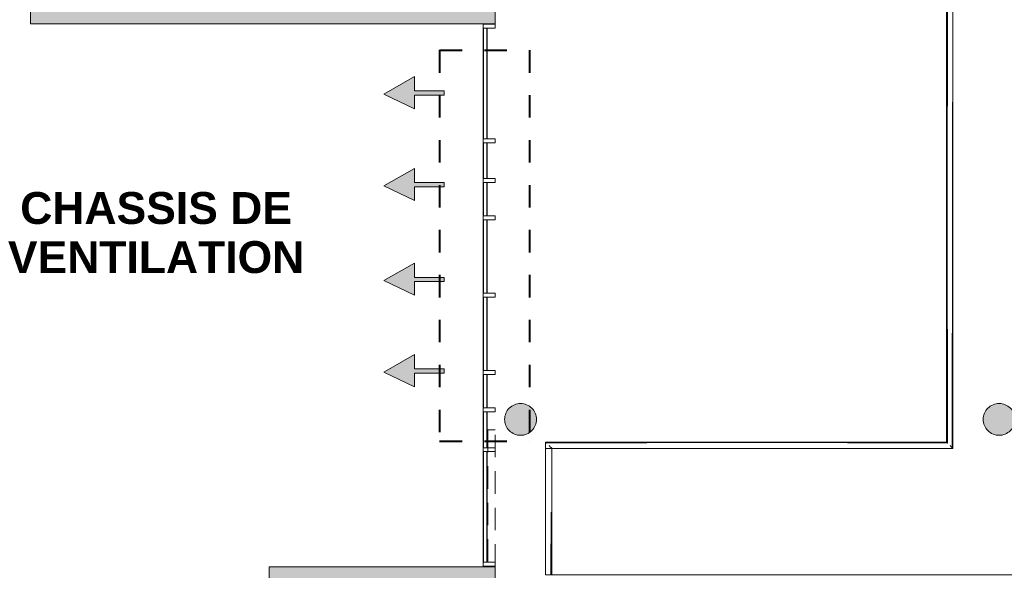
# Model space of a CAD drawing. Header units: millimetres. Extents: x -22000 to 226618, y -100134 to 72379.
# Tile 6 of 44: x -135 to 12240, y -21145 to -14230. Entities that reach past the tile are written whole.
import ezdxf

# ---------------------------------------------------------------- set-up
doc = ezdxf.new("R2010")
doc.units = ezdxf.units.MM
doc.header["$MEASUREMENT"] = 0
doc.linetypes.add('Tirets', pattern=[458.610928, 282.222247, -176.388681])
doc.linetypes.add('Traits', pattern=[564.444447, 282.222223, -282.222223])
for name, color, linetype in [('06-03 Texte 1000ème 500ème.Texte', 7, 'Continuous'), ('08-01 contour hachures', 7, 'Continuous'), ('A-AREA-____-OTLN.Modèle IFC', 7, 'Continuous'), ('A-FLOR-HRAL-OTLN.Modèle IFC', 7, 'Continuous'), ('A-GLAZ-CURT-OTLN.Modèle IFC', 7, 'Continuous'), ('A-GLAZ-CWMG-OTLN.Modèle IFC', 7, 'Continuous'), ('A-WALL-____-OTLN.Modèle IFC', 7, 'Continuous'), ('S-COLS-____-OTLN.Modèle IFC', 7, 'Continuous')]:
    doc.layers.add(name, color=color, linetype=linetype)
doc.styles.add('STYLE_GENERE_3', font='txt')

# ---------------------------------------------------------------- blocks, each defined once
blk = doc.blocks.new('Mur_6_1', base_point=(0, -14140))
at = {"layer": 'A-WALL-____-OTLN.Modèle IFC', "linetype": 'Continuous', "lineweight": 0, "true_color": 0xffffff}
blk.add_hatch(color=7, dxfattribs=at).paths.add_polyline_path([(0, -14280), (5840, -14280), (5840, -14000), (0, -14000)])
at = {"layer": 'A-WALL-____-OTLN.Modèle IFC', "color": 7, "linetype": 'Continuous', "lineweight": 20, "flags": 128}
for points in [[(0, -14000), (0, -14280)], [(5840, -14000), (280, -14000)], [(5840, -14280), (5840, -14000)], [(0, -14280), (5840, -14280)]]:
    blk.add_lwpolyline(points, dxfattribs=at)
blk = doc.blocks.new('Mur_7_1', base_point=(5840, -21240))
at = {"layer": 'A-WALL-____-OTLN.Modèle IFC', "linetype": 'Continuous', "lineweight": 0, "true_color": 0xffffff}
for points in [[(3280, -21380), (3000, -21100), (3000, -21380)], [(3280, -21100), (3000, -21100), (3280, -21380)], [(3280, -21380), (5840, -21380), (5840, -21100), (3280, -21100)]]:
    blk.add_hatch(color=7, dxfattribs=at).paths.add_polyline_path(points)
at = {"layer": 'A-WALL-____-OTLN.Modèle IFC', "color": 7, "linetype": 'Continuous', "lineweight": 20, "flags": 128}
for points in [[(3000, -21100), (3000, -21380)], [(5840, -21100), (3000, -21100)], [(5840, -21100), (5840, -21380)], [(3280, -21380), (5840, -21380)]]:
    blk.add_lwpolyline(points, dxfattribs=at)
blk = doc.blocks.new('Mur_98_1', base_point=(5795, -19380))
at = {"layer": 'A-WALL-____-OTLN.Modèle IFC', "color": 7, "linetype": 'Tirets', "lineweight": 9, "flags": 128}
for points in [[(5750, -19380), (5750, -21100)], [(5840, -19380), (5750, -19380)], [(5840, -21100), (5840, -19380)], [(5750, -21100), (5840, -21100)]]:
    blk.add_lwpolyline(points, dxfattribs=at)
blk = doc.blocks.new('Poteau_1_1', base_point=(6160, -19250))
at = {"layer": 'S-COLS-____-OTLN.Modèle IFC', "linetype": 'Continuous', "lineweight": 0, "true_color": 0xffffff}
blk.add_hatch(color=7, dxfattribs=at).paths.add_polyline_path([(5960, -19250, 0.414214), (6160, -19450, 0.414214), (6360, -19250, 0.414214), (6160, -19050, 0.414214)])
at = {"layer": 'S-COLS-____-OTLN.Modèle IFC', "color": 7, "linetype": 'Continuous', "lineweight": 5, "flags": 128}
blk.add_lwpolyline([(5960, -19250, 0.414214), (6160, -19450, 0.414214), (6360, -19250, 0.414214), (6160, -19050, 0.414214)], format="xyb", close=True, dxfattribs=at)
blk = doc.blocks.new('Poteau_2_1', base_point=(12175, -19250))
at = {"layer": 'S-COLS-____-OTLN.Modèle IFC', "linetype": 'Continuous', "lineweight": 0, "true_color": 0xffffff}
blk.add_hatch(color=7, dxfattribs=at).paths.add_polyline_path([(11975, -19250, 0.414214), (12175, -19450, 0.414214), (12375, -19250, 0.414214), (12175, -19050, 0.414214)])
at = {"layer": 'S-COLS-____-OTLN.Modèle IFC', "color": 7, "linetype": 'Continuous', "lineweight": 5, "flags": 128}
blk.add_lwpolyline([(11975, -19250, 0.414214), (12175, -19450, 0.414214), (12375, -19250, 0.414214), (12175, -19050, 0.414214)], format="xyb", close=True, dxfattribs=at)
blk = doc.blocks.new('IFC Extruded[288]_1', base_point=(5690, -14283))
at = {"layer": 'A-GLAZ-CURT-OTLN.Modèle IFC', "color": 7, "linetype": 'Continuous', "lineweight": 18}
for p, q in [((5735, -14280), (5695, -14280)), ((5695, -14280), (5695, -14285)), ((5695, -14285), (5735, -14285)), ((5735, -14285), (5735, -14280))]:
    blk.add_line(p, q, dxfattribs=at)
blk = doc.blocks.new('IFC Extruded[289]_1', base_point=(5690, -15030))
at = {"layer": 'A-GLAZ-CURT-OTLN.Modèle IFC', "color": 7, "linetype": 'Continuous', "lineweight": 18}
for p, q in [((5735, -14335), (5695, -14335)), ((5695, -14335), (5695, -15725)), ((5735, -15725), (5735, -14335)), ((5695, -15725), (5735, -15725))]:
    blk.add_line(p, q, dxfattribs=at)
blk = doc.blocks.new('IFC Extruded[290]_1', base_point=(5690, -16000))
at = {"layer": 'A-GLAZ-CURT-OTLN.Modèle IFC', "color": 7, "linetype": 'Continuous', "lineweight": 18}
for p, q in [((5735, -15775), (5695, -15775)), ((5695, -15775), (5695, -16225)), ((5735, -16225), (5735, -15775)), ((5695, -16225), (5735, -16225))]:
    blk.add_line(p, q, dxfattribs=at)
blk = doc.blocks.new('IFC Extruded[291]_1', base_point=(5690, -16485))
at = {"layer": 'A-GLAZ-CURT-OTLN.Modèle IFC', "color": 7, "linetype": 'Continuous', "lineweight": 18}
for p, q in [((5735, -16275), (5695, -16275)), ((5695, -16275), (5695, -16695)), ((5735, -16695), (5735, -16275)), ((5695, -16695), (5735, -16695))]:
    blk.add_line(p, q, dxfattribs=at)
blk = doc.blocks.new('IFC Extruded[292]_1', base_point=(5690, -17205))
at = {"layer": 'A-GLAZ-CURT-OTLN.Modèle IFC', "color": 7, "linetype": 'Continuous', "lineweight": 18}
for p, q in [((5735, -16745), (5695, -16745)), ((5695, -16745), (5695, -17665)), ((5735, -17665), (5735, -16745)), ((5695, -17665), (5735, -17665))]:
    blk.add_line(p, q, dxfattribs=at)
blk = doc.blocks.new('IFC Extruded[293]_1', base_point=(5690, -18175))
at = {"layer": 'A-GLAZ-CURT-OTLN.Modèle IFC', "color": 7, "linetype": 'Continuous', "lineweight": 18}
for p, q in [((5735, -17715), (5695, -17715)), ((5695, -17715), (5695, -18635)), ((5735, -18635), (5735, -17715)), ((5695, -18635), (5735, -18635))]:
    blk.add_line(p, q, dxfattribs=at)
blk = doc.blocks.new('IFC Extruded[294]_1', base_point=(5690, -18895))
at = {"layer": 'A-GLAZ-CURT-OTLN.Modèle IFC', "color": 7, "linetype": 'Continuous', "lineweight": 18}
for p, q in [((5735, -18685), (5695, -18685)), ((5695, -18685), (5695, -19105)), ((5735, -19105), (5735, -18685)), ((5695, -19105), (5735, -19105))]:
    blk.add_line(p, q, dxfattribs=at)
blk = doc.blocks.new('IFC Extruded[295]_1', base_point=(5690, -19380))
at = {"layer": 'A-GLAZ-CURT-OTLN.Modèle IFC', "color": 7, "linetype": 'Continuous', "lineweight": 18}
for p, q in [((5735, -19155), (5695, -19155)), ((5695, -19155), (5695, -19605)), ((5735, -19605), (5735, -19155)), ((5695, -19605), (5735, -19605))]:
    blk.add_line(p, q, dxfattribs=at)
blk = doc.blocks.new('IFC Extruded[296]_1', base_point=(5690, -20350))
at = {"layer": 'A-GLAZ-CURT-OTLN.Modèle IFC', "color": 7, "linetype": 'Continuous', "lineweight": 18}
for p, q in [((5735, -19655), (5695, -19655)), ((5695, -19655), (5695, -21045)), ((5735, -21045), (5735, -19655)), ((5695, -21045), (5735, -21045))]:
    blk.add_line(p, q, dxfattribs=at)
blk = doc.blocks.new('IFC Extruded[297]_1', base_point=(5690, -21098))
at = {"layer": 'A-GLAZ-CURT-OTLN.Modèle IFC', "color": 7, "linetype": 'Continuous', "lineweight": 18}
for p, q in [((5735, -21095), (5695, -21095)), ((5695, -21095), (5695, -21100)), ((5695, -21100), (5735, -21100)), ((5735, -21100), (5735, -21095))]:
    blk.add_line(p, q, dxfattribs=at)
blk = doc.blocks.new('IFC Extruded[298]_1', base_point=(5690, -14283))
at = {"layer": 'A-GLAZ-CURT-OTLN.Modèle IFC', "color": 7, "linetype": 'Continuous', "lineweight": 18}
for p, q in [((5695, -14280), (5695, -14285)), ((5695, -14280), (5735, -14280)), ((5695, -14285), (5735, -14285)), ((5735, -14280), (5735, -14285))]:
    blk.add_line(p, q, dxfattribs=at)
blk = doc.blocks.new('IFC Extruded[299]_1', base_point=(5690, -15030))
at = {"layer": 'A-GLAZ-CURT-OTLN.Modèle IFC', "color": 7, "linetype": 'Continuous', "lineweight": 18}
for p, q in [((5695, -14335), (5695, -14338)), ((5695, -14335), (5735, -14335)), ((5695, -14338), (5695, -15725)), ((5695, -14338), (5735, -14338)), ((5735, -14335), (5735, -14338)), ((5735, -14338), (5735, -15725)), ((5695, -15725), (5735, -15725))]:
    blk.add_line(p, q, dxfattribs=at)
blk = doc.blocks.new('IFC Extruded[300]_1', base_point=(5690, -16000))
at = {"layer": 'A-GLAZ-CURT-OTLN.Modèle IFC', "color": 7, "linetype": 'Continuous', "lineweight": 18}
for p, q in [((5735, -15775), (5695, -15775)), ((5695, -15775), (5695, -16225)), ((5735, -16225), (5735, -15775)), ((5695, -16225), (5735, -16225))]:
    blk.add_line(p, q, dxfattribs=at)
blk = doc.blocks.new('IFC Extruded[301]_1', base_point=(5690, -16485))
at = {"layer": 'A-GLAZ-CURT-OTLN.Modèle IFC', "color": 7, "linetype": 'Continuous', "lineweight": 18}
for p, q in [((5735, -16275), (5695, -16275)), ((5695, -16275), (5695, -16695)), ((5735, -16695), (5735, -16275)), ((5695, -16695), (5735, -16695))]:
    blk.add_line(p, q, dxfattribs=at)
blk = doc.blocks.new('IFC Extruded[302]_1', base_point=(5690, -17205))
at = {"layer": 'A-GLAZ-CURT-OTLN.Modèle IFC', "color": 7, "linetype": 'Continuous', "lineweight": 18}
for p, q in [((5735, -16745), (5695, -16745)), ((5695, -16745), (5695, -17665)), ((5735, -17665), (5735, -16745)), ((5695, -17665), (5735, -17665))]:
    blk.add_line(p, q, dxfattribs=at)
blk = doc.blocks.new('IFC Extruded[303]_1', base_point=(5690, -18175))
at = {"layer": 'A-GLAZ-CURT-OTLN.Modèle IFC', "color": 7, "linetype": 'Continuous', "lineweight": 18}
for p, q in [((5735, -17715), (5695, -17715)), ((5695, -17715), (5695, -18635)), ((5735, -18635), (5735, -17715)), ((5695, -18635), (5735, -18635))]:
    blk.add_line(p, q, dxfattribs=at)
blk = doc.blocks.new('IFC Extruded[304]_1', base_point=(5690, -18895))
at = {"layer": 'A-GLAZ-CURT-OTLN.Modèle IFC', "color": 7, "linetype": 'Continuous', "lineweight": 18}
for p, q in [((5735, -18685), (5695, -18685)), ((5695, -18685), (5695, -19105)), ((5735, -19105), (5735, -18685)), ((5695, -19105), (5735, -19105))]:
    blk.add_line(p, q, dxfattribs=at)
blk = doc.blocks.new('IFC Extruded[305]_1', base_point=(5690, -19380))
at = {"layer": 'A-GLAZ-CURT-OTLN.Modèle IFC', "color": 7, "linetype": 'Continuous', "lineweight": 18}
for p, q in [((5735, -19155), (5695, -19155)), ((5695, -19155), (5695, -19605)), ((5735, -19605), (5735, -19155)), ((5695, -19605), (5735, -19605))]:
    blk.add_line(p, q, dxfattribs=at)
blk = doc.blocks.new('IFC Extruded[306]_1', base_point=(5690, -20350))
at = {"layer": 'A-GLAZ-CURT-OTLN.Modèle IFC', "color": 7, "linetype": 'Continuous', "lineweight": 18}
for p, q in [((5735, -19655), (5695, -19655)), ((5695, -19655), (5695, -21045)), ((5735, -21045), (5735, -19655)), ((5695, -21045), (5735, -21045))]:
    blk.add_line(p, q, dxfattribs=at)
blk = doc.blocks.new('IFC Extruded[307]_1', base_point=(5690, -21098))
at = {"layer": 'A-GLAZ-CURT-OTLN.Modèle IFC', "color": 7, "linetype": 'Continuous', "lineweight": 18}
for p, q in [((5735, -21095), (5695, -21095)), ((5695, -21095), (5695, -21100)), ((5695, -21100), (5735, -21100)), ((5735, -21100), (5735, -21095))]:
    blk.add_line(p, q, dxfattribs=at)
blk = doc.blocks.new('IFC Extruded[308]_1', base_point=(5690, -14310))
at = {"layer": 'A-GLAZ-CWMG-OTLN.Modèle IFC', "color": 7, "linetype": 'Continuous', "lineweight": 18}
for p, q in [((5690, -14285), (5840, -14285)), ((5690, -14335), (5690, -14285)), ((5840, -14335), (5690, -14335)), ((5840, -14285), (5840, -14335))]:
    blk.add_line(p, q, dxfattribs=at)
blk = doc.blocks.new('IFC Extruded[309]_1', base_point=(5690, -15750))
at = {"layer": 'A-GLAZ-CWMG-OTLN.Modèle IFC', "color": 7, "linetype": 'Continuous', "lineweight": 18}
for p, q in [((5690, -15725), (5840, -15725)), ((5690, -15775), (5690, -15725)), ((5840, -15775), (5690, -15775)), ((5840, -15725), (5840, -15775))]:
    blk.add_line(p, q, dxfattribs=at)
blk = doc.blocks.new('IFC Extruded[310]_1', base_point=(5690, -16250))
at = {"layer": 'A-GLAZ-CWMG-OTLN.Modèle IFC', "color": 7, "linetype": 'Continuous', "lineweight": 18}
for p, q in [((5690, -16225), (5840, -16225)), ((5690, -16275), (5690, -16225)), ((5840, -16275), (5690, -16275)), ((5840, -16225), (5840, -16275))]:
    blk.add_line(p, q, dxfattribs=at)
blk = doc.blocks.new('IFC Extruded[311]_1', base_point=(5690, -16720))
at = {"layer": 'A-GLAZ-CWMG-OTLN.Modèle IFC', "color": 7, "linetype": 'Continuous', "lineweight": 18}
for p, q in [((5690, -16695), (5840, -16695)), ((5690, -16745), (5690, -16695)), ((5840, -16695), (5840, -16745)), ((5840, -16745), (5690, -16745))]:
    blk.add_line(p, q, dxfattribs=at)
blk = doc.blocks.new('IFC Extruded[312]_1', base_point=(5690, -17690))
at = {"layer": 'A-GLAZ-CWMG-OTLN.Modèle IFC', "color": 7, "linetype": 'Continuous', "lineweight": 18}
for p, q in [((5690, -17665), (5840, -17665)), ((5690, -17715), (5690, -17665)), ((5840, -17665), (5840, -17715)), ((5840, -17715), (5690, -17715))]:
    blk.add_line(p, q, dxfattribs=at)
blk = doc.blocks.new('IFC Extruded[313]_1', base_point=(5690, -18660))
at = {"layer": 'A-GLAZ-CWMG-OTLN.Modèle IFC', "color": 7, "linetype": 'Continuous', "lineweight": 18}
for p, q in [((5690, -18635), (5840, -18635)), ((5690, -18685), (5690, -18635)), ((5840, -18685), (5690, -18685)), ((5840, -18635), (5840, -18685))]:
    blk.add_line(p, q, dxfattribs=at)
blk = doc.blocks.new('IFC Extruded[314]_1', base_point=(5690, -19130))
at = {"layer": 'A-GLAZ-CWMG-OTLN.Modèle IFC', "color": 7, "linetype": 'Continuous', "lineweight": 18}
for p, q in [((5690, -19105), (5840, -19105)), ((5690, -19155), (5690, -19105)), ((5840, -19155), (5690, -19155)), ((5840, -19105), (5840, -19155))]:
    blk.add_line(p, q, dxfattribs=at)
blk = doc.blocks.new('IFC Extruded[315]_1', base_point=(5690, -19630))
at = {"layer": 'A-GLAZ-CWMG-OTLN.Modèle IFC', "color": 7, "linetype": 'Continuous', "lineweight": 18}
for p, q in [((5690, -19605), (5840, -19605)), ((5690, -19655), (5690, -19605)), ((5840, -19655), (5690, -19655)), ((5840, -19605), (5840, -19655))]:
    blk.add_line(p, q, dxfattribs=at)
blk = doc.blocks.new('IFC Extruded[316]_1', base_point=(5690, -21070))
at = {"layer": 'A-GLAZ-CWMG-OTLN.Modèle IFC', "color": 7, "linetype": 'Continuous', "lineweight": 18}
for p, q in [((5690, -21045), (5840, -21045)), ((5690, -21095), (5690, -21045)), ((5840, -21095), (5690, -21095)), ((5840, -21045), (5840, -21095))]:
    blk.add_line(p, q, dxfattribs=at)
blk = doc.blocks.new('IFC Extruded[317]_1', base_point=(5690, -14310))
at = {"layer": 'A-GLAZ-CWMG-OTLN.Modèle IFC', "color": 7, "linetype": 'Continuous', "lineweight": 18}
for p, q in [((5690, -14285), (5840, -14285)), ((5690, -14335), (5690, -14285)), ((5840, -14335), (5690, -14335)), ((5840, -14285), (5840, -14335))]:
    blk.add_line(p, q, dxfattribs=at)
blk = doc.blocks.new('IFC Extruded[318]_1', base_point=(5690, -15750))
at = {"layer": 'A-GLAZ-CWMG-OTLN.Modèle IFC', "color": 7, "linetype": 'Continuous', "lineweight": 18}
for p, q in [((5690, -15725), (5840, -15725)), ((5690, -15775), (5690, -15725)), ((5840, -15775), (5690, -15775)), ((5840, -15725), (5840, -15775))]:
    blk.add_line(p, q, dxfattribs=at)
blk = doc.blocks.new('IFC Extruded[319]_1', base_point=(5690, -16250))
at = {"layer": 'A-GLAZ-CWMG-OTLN.Modèle IFC', "color": 7, "linetype": 'Continuous', "lineweight": 18}
for p, q in [((5690, -16225), (5840, -16225)), ((5690, -16275), (5690, -16225)), ((5840, -16275), (5690, -16275)), ((5840, -16225), (5840, -16275))]:
    blk.add_line(p, q, dxfattribs=at)
blk = doc.blocks.new('IFC Extruded[320]_1', base_point=(5690, -16720))
at = {"layer": 'A-GLAZ-CWMG-OTLN.Modèle IFC', "color": 7, "linetype": 'Continuous', "lineweight": 18}
for p, q in [((5690, -16695), (5840, -16695)), ((5690, -16745), (5690, -16695)), ((5840, -16695), (5840, -16745)), ((5840, -16745), (5690, -16745))]:
    blk.add_line(p, q, dxfattribs=at)
blk = doc.blocks.new('IFC Extruded[321]_1', base_point=(5690, -17690))
at = {"layer": 'A-GLAZ-CWMG-OTLN.Modèle IFC', "color": 7, "linetype": 'Continuous', "lineweight": 18}
for p, q in [((5690, -17665), (5840, -17665)), ((5690, -17715), (5690, -17665)), ((5840, -17665), (5840, -17715)), ((5840, -17715), (5690, -17715))]:
    blk.add_line(p, q, dxfattribs=at)
blk = doc.blocks.new('IFC Extruded[322]_1', base_point=(5690, -18660))
at = {"layer": 'A-GLAZ-CWMG-OTLN.Modèle IFC', "color": 7, "linetype": 'Continuous', "lineweight": 18}
for p, q in [((5690, -18635), (5840, -18635)), ((5690, -18685), (5690, -18635)), ((5840, -18685), (5690, -18685)), ((5840, -18635), (5840, -18685))]:
    blk.add_line(p, q, dxfattribs=at)
blk = doc.blocks.new('IFC Extruded[323]_1', base_point=(5690, -19130))
at = {"layer": 'A-GLAZ-CWMG-OTLN.Modèle IFC', "color": 7, "linetype": 'Continuous', "lineweight": 18}
for p, q in [((5690, -19105), (5840, -19105)), ((5690, -19155), (5690, -19105)), ((5840, -19155), (5690, -19155)), ((5840, -19105), (5840, -19155))]:
    blk.add_line(p, q, dxfattribs=at)
blk = doc.blocks.new('IFC Extruded[324]_1', base_point=(5690, -19630))
at = {"layer": 'A-GLAZ-CWMG-OTLN.Modèle IFC', "color": 7, "linetype": 'Continuous', "lineweight": 18}
for p, q in [((5690, -19605), (5840, -19605)), ((5690, -19655), (5690, -19605)), ((5840, -19655), (5690, -19655)), ((5840, -19605), (5840, -19655))]:
    blk.add_line(p, q, dxfattribs=at)
blk = doc.blocks.new('IFC Extruded[325]_1', base_point=(5690, -21070))
at = {"layer": 'A-GLAZ-CWMG-OTLN.Modèle IFC', "color": 7, "linetype": 'Continuous', "lineweight": 18}
for p, q in [((5690, -21045), (5840, -21045)), ((5690, -21095), (5690, -21045)), ((5840, -21095), (5690, -21095)), ((5840, -21045), (5840, -21095))]:
    blk.add_line(p, q, dxfattribs=at)
blk = doc.blocks.new('IFC Extruded[326]_1', base_point=(5690, -21100))
at = {"layer": 'A-GLAZ-CWMG-OTLN.Modèle IFC', "color": 7, "linetype": 'Continuous', "lineweight": 18}
for p, q in [((5740, -21095), (5690, -21095)), ((5690, -21095), (5690, -21100)), ((5740, -21100), (5690, -21100)), ((5740, -21095), (5740, -21100))]:
    blk.add_line(p, q, dxfattribs=at)
blk = doc.blocks.new('IFC Extruded[327]_1', base_point=(5690, -15725))
at = {"layer": 'A-GLAZ-CWMG-OTLN.Modèle IFC', "color": 7, "linetype": 'Continuous', "lineweight": 18}
for p, q in [((5740, -14335), (5690, -14335)), ((5690, -14335), (5690, -15725)), ((5740, -14335), (5740, -15725)), ((5740, -15725), (5690, -15725))]:
    blk.add_line(p, q, dxfattribs=at)
blk = doc.blocks.new('IFC Extruded[328]_1', base_point=(5690, -16225))
at = {"layer": 'A-GLAZ-CWMG-OTLN.Modèle IFC', "color": 7, "linetype": 'Continuous', "lineweight": 18}
for p, q in [((5740, -15775), (5690, -15775)), ((5690, -15775), (5690, -16225)), ((5740, -15775), (5740, -16225)), ((5740, -16225), (5690, -16225))]:
    blk.add_line(p, q, dxfattribs=at)
blk = doc.blocks.new('IFC Extruded[329]_1', base_point=(5690, -16695))
at = {"layer": 'A-GLAZ-CWMG-OTLN.Modèle IFC', "color": 7, "linetype": 'Continuous', "lineweight": 18}
for p, q in [((5740, -16275), (5690, -16275)), ((5690, -16275), (5690, -16695)), ((5740, -16275), (5740, -16695)), ((5740, -16695), (5690, -16695))]:
    blk.add_line(p, q, dxfattribs=at)
blk = doc.blocks.new('IFC Extruded[330]_1', base_point=(5690, -17665))
at = {"layer": 'A-GLAZ-CWMG-OTLN.Modèle IFC', "color": 7, "linetype": 'Continuous', "lineweight": 18}
for p, q in [((5740, -16745), (5690, -16745)), ((5690, -16745), (5690, -17665)), ((5740, -16745), (5740, -17665)), ((5740, -17665), (5690, -17665))]:
    blk.add_line(p, q, dxfattribs=at)
blk = doc.blocks.new('IFC Extruded[331]_1', base_point=(5690, -21045))
at = {"layer": 'A-GLAZ-CWMG-OTLN.Modèle IFC', "color": 7, "linetype": 'Continuous', "lineweight": 18}
for p, q in [((5740, -19655), (5690, -19655)), ((5690, -19655), (5690, -21045)), ((5740, -19655), (5740, -21045)), ((5740, -21045), (5690, -21045))]:
    blk.add_line(p, q, dxfattribs=at)
blk = doc.blocks.new('IFC Extruded[332]_1', base_point=(5690, -19605))
at = {"layer": 'A-GLAZ-CWMG-OTLN.Modèle IFC', "color": 7, "linetype": 'Continuous', "lineweight": 18}
for p, q in [((5740, -19155), (5690, -19155)), ((5690, -19155), (5690, -19605)), ((5740, -19155), (5740, -19605)), ((5740, -19605), (5690, -19605))]:
    blk.add_line(p, q, dxfattribs=at)
blk = doc.blocks.new('IFC Extruded[333]_1', base_point=(5690, -19105))
at = {"layer": 'A-GLAZ-CWMG-OTLN.Modèle IFC', "color": 7, "linetype": 'Continuous', "lineweight": 18}
for p, q in [((5740, -18685), (5690, -18685)), ((5690, -18685), (5690, -19105)), ((5740, -18685), (5740, -19105)), ((5740, -19105), (5690, -19105))]:
    blk.add_line(p, q, dxfattribs=at)
blk = doc.blocks.new('IFC Extruded[334]_1', base_point=(5690, -18635))
at = {"layer": 'A-GLAZ-CWMG-OTLN.Modèle IFC', "color": 7, "linetype": 'Continuous', "lineweight": 18}
for p, q in [((5740, -17715), (5690, -17715)), ((5690, -17715), (5690, -18635)), ((5740, -17715), (5740, -18635)), ((5740, -18635), (5690, -18635))]:
    blk.add_line(p, q, dxfattribs=at)
blk = doc.blocks.new('IFC Extruded[335]_1', base_point=(5690, -14285))
at = {"layer": 'A-GLAZ-CWMG-OTLN.Modèle IFC', "color": 7, "linetype": 'Continuous', "lineweight": 18}
for p, q in [((5740, -14280), (5690, -14280)), ((5690, -14280), (5690, -14285)), ((5740, -14285), (5690, -14285)), ((5740, -14280), (5740, -14285))]:
    blk.add_line(p, q, dxfattribs=at)
blk = doc.blocks.new('Barrière 53[370]_1', base_point=(6473, -21204))
at = {"layer": 'A-FLOR-HRAL-OTLN.Modèle IFC', "color": 7, "linetype": 'Continuous', "lineweight": 18}
for p, q in [((11514, -13814), (11521, -13814)), ((11514, -17206), (11514, -13814)), ((11521, -13814), (11528, -13814)), ((11522, -16681), (11528, -13814)), ((11528, -13814), (11543, -13814)), ((11530, -13814), (11530, -13810)), ((11530, -13810), (11580, -13810)), ((11543, -13814), (11559, -13814)), ((11559, -13814), (11573, -13814)), ((11573, -13814), (11587, -13814)), ((11580, -13810), (11580, -13814)), ((11587, -13814), (11591, -13814)), ((11591, -13814), (11594, -13814)), ((11594, -13814), (11594, -16200)), ((11594, -16200), (11594, -16223)), ((11594, -16223), (11594, -19614)), ((11528, -19548), (11522, -16681)), ((11514, -17229), (11514, -17206)), ((11514, -19534), (11514, -17229)), ((6474, -19534), (8331, -19534)), ((6474, -19534), (6480, -19540)), ((6474, -20285), (6474, -19534)), ((6480, -19540), (6481, -19541)), ((6481, -19541), (6484, -19544)), ((6484, -19544), (6488, -19548)), ((9008, -19542), (6488, -19548)), ((8331, -19534), (9658, -19534)), ((9008, -19542), (11528, -19548)), ((9658, -19534), (11514, -19534)), ((11514, -19534), (11521, -19541)), ((11521, -19541), (11528, -19548)), ((6519, -19579), (6533, -19593)), ((6533, -19593), (6547, -19607)), ((6547, -19607), (6551, -19611)), ((6551, -19611), (6551, -19611)), ((6551, -19611), (6554, -19614)), ((8411, -19614), (6554, -19614)), ((6554, -19614), (6554, -20307)), ((9738, -19614), (8411, -19614)), ((11594, -19614), (9738, -19614)), ((11559, -19579), (11573, -19593)), ((11573, -19593), (11587, -19607)), ((11587, -19607), (11591, -19611)), ((11591, -19611), (11591, -19611)), ((11591, -19611), (11594, -19614)), ((6474, -20427), (6474, -20285)), ((6541, -21200), (6544, -20416)), ((6554, -20307), (6554, -20529)), ((6474, -21200), (6474, -20427)), ((6554, -20529), (6554, -21200)), ((6478, -21200), (6474, -21200)), ((6482, -21200), (6478, -21200)), ((6496, -21200), (6482, -21200)), ((6490, -21204), (6490, -21200)), ((6490, -21204), (6540, -21204)), ((6510, -21200), (6496, -21200)), ((6526, -21200), (6510, -21200)), ((6541, -21200), (6526, -21200)), ((6540, -21200), (6540, -21204)), ((6548, -21200), (6541, -21200)), ((6554, -21200), (6548, -21200))]:
    blk.add_line(p, q, dxfattribs=at)

msp = doc.modelspace()

# ---------------------------------------------------------------- hatches: boundary and pattern name
at = {"layer": '06-03 Texte 1000ème 500ème.Texte', "linetype": 'Continuous', "lineweight": 0, "true_color": 0xa70000}
for points in [[(5201, -15123), (4826, -15123), (4826, -14944), (4441, -15165), (4826, -15349), (4826, -15177), (5201, -15177)], [(5201, -16276), (4826, -16276), (4826, -16097), (4441, -16318), (4826, -16501), (4826, -16330), (5201, -16330)], [(5201, -17466), (4826, -17466), (4826, -17287), (4441, -17507), (4826, -17691), (4826, -17520), (5201, -17520)], [(5201, -18614), (4826, -18614), (4826, -18435), (4441, -18656), (4826, -18840), (4826, -18668), (5201, -18668)]]:
    msp.add_hatch(color=14, dxfattribs=at).paths.add_polyline_path(points)

# ---------------------------------------------------------------- linework, layer by layer
at = {"layer": '06-03 Texte 1000ème 500ème.Texte', "color": 7, "linetype": 'Continuous', "lineweight": 20, "flags": 128}
for points in [[(5201, -15123), (4826, -15123), (4826, -14944), (4441, -15165), (4826, -15349), (4826, -15177), (5201, -15177)], [(5201, -16276), (4826, -16276), (4826, -16097), (4441, -16318), (4826, -16501), (4826, -16330), (5201, -16330)], [(5201, -17466), (4826, -17466), (4826, -17287), (4441, -17507), (4826, -17691), (4826, -17520), (5201, -17520)], [(5201, -18614), (4826, -18614), (4826, -18435), (4441, -18656), (4826, -18840), (4826, -18668), (5201, -18668)]]:
    msp.add_lwpolyline(points, close=True, dxfattribs=at)
at = {"layer": '08-01 contour hachures', "color": 7, "linetype": 'Traits', "lineweight": 40}
for p, q in [((5142, -14613), (6271, -14613)), ((5142, -14613), (5142, -19524)), ((6271, -14613), (6271, -19524)), ((5142, -19524), (6271, -19524))]:
    msp.add_line(p, q, dxfattribs=at)
at = {"layer": 'A-AREA-____-OTLN.Modèle IFC', "color": 7, "linetype": 'Continuous', "lineweight": 0, "true_color": 0xfdf5ec, "flags": 128}
msp.add_lwpolyline([(6474, -21204), (33900, -21200), (33896, -21666), (43904, -21666), (43900, -21200), (87611, -21200), (85929, -14180), (84275, -14180), (85600, -19614), (65601, -19614), (65601, -13663, -0.157957), (65065, -12490), (63313, -12490, -0.214878), (62629, -13811), (62629, -19614), (14566, -19614), (14566, -13811, -0.215084), (13882, -12490), (12276, -12490, -0.214969), (11594, -13810), (11583, -19614), (6474, -19614)], format="xyb", close=True, dxfattribs=at)

# ---------------------------------------------------------------- block references
at = {"layer": 'A-FLOR-HRAL-OTLN.Modèle IFC', "color": 7, "linetype": 'Continuous', "lineweight": 18}
msp.add_blockref('Barrière 53[370]_1', (6473, -21204), dxfattribs=at)
at = {"layer": 'A-GLAZ-CURT-OTLN.Modèle IFC', "color": 7, "linetype": 'Continuous', "lineweight": 18}
for name, p in [('IFC Extruded[288]_1', (5690, -14283)), ('IFC Extruded[298]_1', (5690, -14283)), ('IFC Extruded[289]_1', (5690, -15030)), ('IFC Extruded[299]_1', (5690, -15030)), ('IFC Extruded[290]_1', (5690, -16000)), ('IFC Extruded[300]_1', (5690, -16000)), ('IFC Extruded[291]_1', (5690, -16485)), ('IFC Extruded[301]_1', (5690, -16485)), ('IFC Extruded[292]_1', (5690, -17205)), ('IFC Extruded[302]_1', (5690, -17205)), ('IFC Extruded[293]_1', (5690, -18175)), ('IFC Extruded[303]_1', (5690, -18175)), ('IFC Extruded[294]_1', (5690, -18895)), ('IFC Extruded[304]_1', (5690, -18895)), ('IFC Extruded[295]_1', (5690, -19380)), ('IFC Extruded[305]_1', (5690, -19380)), ('IFC Extruded[296]_1', (5690, -20350)), ('IFC Extruded[306]_1', (5690, -20350)), ('IFC Extruded[297]_1', (5690, -21098)), ('IFC Extruded[307]_1', (5690, -21098))]:
    msp.add_blockref(name, p, dxfattribs=at)
at = {"layer": 'A-GLAZ-CWMG-OTLN.Modèle IFC', "color": 7, "linetype": 'Continuous', "lineweight": 18}
for name, p in [('IFC Extruded[335]_1', (5690, -14285)), ('IFC Extruded[308]_1', (5690, -14310)), ('IFC Extruded[317]_1', (5690, -14310)), ('IFC Extruded[327]_1', (5690, -15725)), ('IFC Extruded[309]_1', (5690, -15750)), ('IFC Extruded[318]_1', (5690, -15750)), ('IFC Extruded[328]_1', (5690, -16225)), ('IFC Extruded[310]_1', (5690, -16250)), ('IFC Extruded[319]_1', (5690, -16250)), ('IFC Extruded[329]_1', (5690, -16695)), ('IFC Extruded[311]_1', (5690, -16720)), ('IFC Extruded[320]_1', (5690, -16720)), ('IFC Extruded[330]_1', (5690, -17665)), ('IFC Extruded[312]_1', (5690, -17690)), ('IFC Extruded[321]_1', (5690, -17690)), ('IFC Extruded[334]_1', (5690, -18635)), ('IFC Extruded[313]_1', (5690, -18660)), ('IFC Extruded[322]_1', (5690, -18660)), ('IFC Extruded[333]_1', (5690, -19105)), ('IFC Extruded[314]_1', (5690, -19130)), ('IFC Extruded[323]_1', (5690, -19130)), ('IFC Extruded[332]_1', (5690, -19605)), ('IFC Extruded[315]_1', (5690, -19630)), ('IFC Extruded[324]_1', (5690, -19630)), ('IFC Extruded[331]_1', (5690, -21045)), ('IFC Extruded[316]_1', (5690, -21070)), ('IFC Extruded[325]_1', (5690, -21070)), ('IFC Extruded[326]_1', (5690, -21100))]:
    msp.add_blockref(name, p, dxfattribs=at)
at = {"layer": 'A-WALL-____-OTLN.Modèle IFC', "color": 7, "lineweight": 20}
for name, p in [('Mur_6_1', (0, -14140)), ('Mur_98_1', (5795, -19380)), ('Mur_7_1', (5840, -21240))]:
    msp.add_blockref(name, p, dxfattribs=at)
at = {"layer": 'S-COLS-____-OTLN.Modèle IFC', "color": 7, "lineweight": 5}
for name, p in [('Poteau_1_1', (6160, -19250)), ('Poteau_2_1', (12175, -19250))]:
    msp.add_blockref(name, p, dxfattribs=at)

# ---------------------------------------------------------------- texts
at = {"layer": '06-03 Texte 1000ème 500ème.Texte', "color": 7, "linetype": 'Continuous', "lineweight": 9, "insert": (1579, -16906), "char_height": 400, "attachment_point": 5, "line_spacing_factor": 0.9248, "style": 'STYLE_GENERE_3'}
msp.add_mtext('\\A1;{\\pqc;\\fArial|b1|i0|c0|p38;CHASSIS DE \\P\\pqc;\\fArial|b1|i0|c0|p38;VENTILATION}', dxfattribs=at)

doc.saveas('drawing.dxf')
